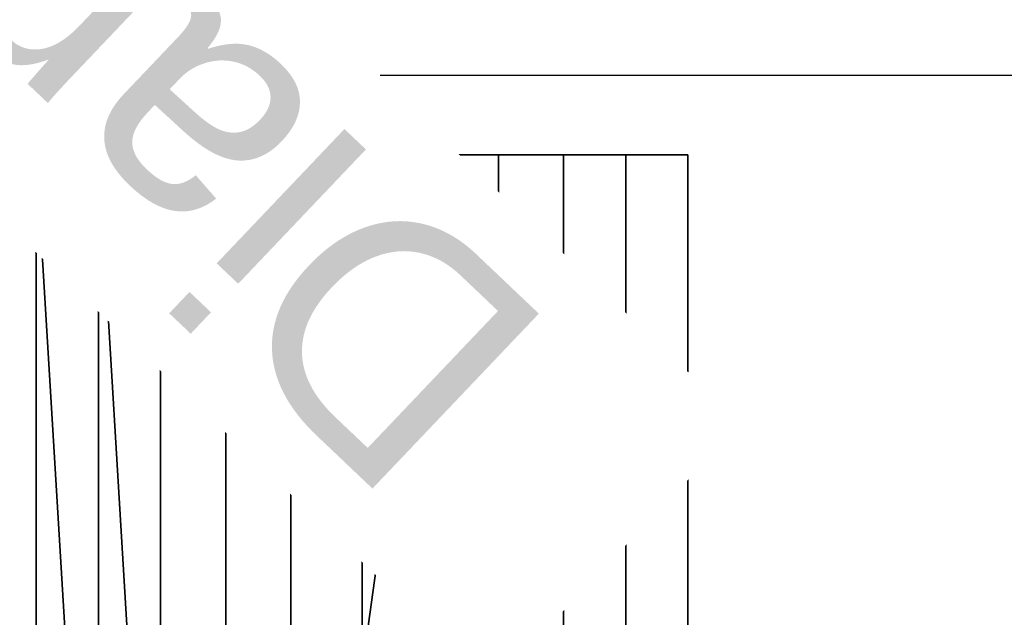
# Model space of a CAD drawing. Header units: millimetres. Extents: x -207 to 164, y -554 to 122.
# Tile 251 of 256: x -21 to 39, y -33 to 3. Entities that reach past the tile are written whole.
import ezdxf

# ---------------------------------------------------------------- set-up
doc = ezdxf.new("R2010")
doc.units = ezdxf.units.MM
doc.layers.add('P-SANR-FIXT', color=6, linetype='Continuous', lineweight=30)
doc.styles.add('Arial', font='arial.ttf', dxfattribs={"height": 14.6304})

msp = doc.modelspace()

# ---------------------------------------------------------------- linework, layer by layer
at = {"color": 1, "lineweight": 30}
for p, q in [((26.976, 0, 23.286), (1.104, 0, -2.586)), ((26.976, 0, 2.586), (1.104, 0, -23.286)), ((62.808, 0, 10.35), (1.848, 0, 10.35)), ((62.808, 0, -10.35), (1.848, 0, -10.35)), ((14.04, 0, -10.35), (14.04, 0, 10.35))]:
    msp.add_line(p, q, dxfattribs=at)

# ---------------------------------------------------------------- meshes
at = {"layer": 'P-SANR-FIXT'}
mesh = msp.add_polyface(dxfattribs=at)
corners = [(0, -4.821, 989.203), (-12.199, -4.821, 993.166), (-19.738, -4.821, 1003.543), (-19.738, -4.821, 1016.37), (-12.199, -4.821, 1026.747), (0, -4.821, 1030.711), (12.199, -4.821, 1026.747), (19.738, -4.821, 1016.37), (19.738, -4.821, 1003.543), (12.199, -4.821, 993.166)]
mesh.append_faces([[corners[k] for k in face] for face in [(1, 9, 0)]], dxfattribs={"vtx0": -1})
mesh.append_faces([[corners[k] for k in face] for face in [(6, 9, 1, 4)]], dxfattribs={"vtx0": -1, "vtx1": -1, "vtx2": -1, "vtx3": -1})
mesh.append_faces([[corners[k] for k in face] for face in [(5, 6, 4), (3, 4, 1, 2)]], dxfattribs={"vtx1": -1})
mesh.append_faces([[corners[k] for k in face] for face in [(7, 8, 9, 6)]], dxfattribs={"vtx2": -1})
mesh = msp.add_polyface(dxfattribs=at)
corners = [(0, -4.821, 989.203), (0, -20.419, 989.203), (0, -36.017, 989.203), (0, -51.614, 989.203), (0, -67.212, 989.203), (-12.199, -67.212, 993.166), (-19.738, -67.212, 1003.543), (-19.738, -67.212, 1016.37), (-12.199, -67.212, 1026.747), (0, -67.212, 1030.711), (0, -51.614, 1030.711), (0, -36.017, 1030.711), (0, -20.419, 1030.711), (0, -4.821, 1030.711), (-12.199, -4.821, 1026.747), (-19.738, -4.821, 1016.37), (-19.738, -4.821, 1003.543), (-12.199, -4.821, 993.166), (-4.32, -67.212, 990.606), (-4.32, -4.821, 990.606), (-4.32, -4.821, 1029.308), (-4.32, -67.212, 1029.308), (-15.969, -67.212, 998.355), (-15.969, -4.821, 998.355), (-19.738, -4.821, 1009.957), (-19.738, -67.212, 1009.957), (-15.969, -4.821, 1021.559), (-15.969, -67.212, 1021.559), (-8.259, -4.821, 991.886), (-8.259, -67.212, 991.886), (-8.259, -67.212, 1028.028), (-8.259, -4.821, 1028.028)]
mesh.append_faces([[corners[k] for k in face] for face in [(18, 2, 3, 4)]], dxfattribs={"vtx0": -1})
mesh.append_faces([[corners[k] for k in face] for face in [(16, 6, 25, 24), (30, 31, 14, 8), (7, 15, 24, 25), (8, 14, 26), (21, 20, 31, 30)]], dxfattribs={"vtx0": -1, "vtx2": -1})
mesh.append_faces([[corners[k] for k in face] for face in [(19, 1, 2, 18)]], dxfattribs={"vtx0": -1, "vtx2": -1, "vtx3": -1})
mesh.append_faces([[corners[k] for k in face] for face in [(10, 11, 21, 9)]], dxfattribs={"vtx1": -1})
mesh.append_faces([[corners[k] for k in face] for face in [(7, 27, 15)]], dxfattribs={"vtx1": -1, "vtx2": -1})
mesh.append_faces([[corners[k] for k in face] for face in [(11, 12, 20, 21)]], dxfattribs={"vtx1": -1, "vtx2": -1, "vtx3": -1})
mesh.append_faces([[corners[k] for k in face] for face in [(17, 28, 29, 5), (23, 17, 5, 22), (28, 19, 18, 29), (16, 23, 22, 6), (26, 15, 27, 8)]], dxfattribs={"vtx1": -1, "vtx3": -1})
mesh.append_faces([[corners[k] for k in face] for face in [(12, 13, 20), (19, 0, 1)]], dxfattribs={"vtx2": -1})
mesh = msp.add_polyface(dxfattribs=at)
corners = [(0, -67.212, 989.203), (0, -51.614, 989.203), (0, -36.017, 989.203), (0, -20.419, 989.203), (0, -4.821, 989.203), (12.199, -4.821, 993.166), (19.738, -4.821, 1003.543), (19.738, -4.821, 1016.37), (12.199, -4.821, 1026.747), (0, -4.821, 1030.711), (0, -20.419, 1030.711), (0, -36.017, 1030.711), (0, -51.614, 1030.711), (0, -67.212, 1030.711), (12.199, -67.212, 1026.747), (19.738, -67.212, 1016.37), (19.738, -67.212, 1003.543), (12.199, -67.212, 993.166), (4.32, -67.212, 1029.308), (4.32, -4.821, 1029.308), (4.32, -4.821, 990.606), (4.32, -67.212, 990.606), (15.969, -4.821, 1021.559), (15.969, -67.212, 1021.559), (19.738, -4.821, 1009.957), (19.738, -67.212, 1009.957), (15.969, -4.821, 998.355), (15.969, -67.212, 998.355), (8.259, -4.821, 1028.028), (8.259, -67.212, 1028.028), (8.259, -67.212, 991.886), (8.259, -4.821, 991.886)]
mesh.append_faces([[corners[k] for k in face] for face in [(17, 5, 26, 27), (30, 31, 5, 17), (6, 16, 27, 26), (21, 20, 31, 30)]], dxfattribs={"vtx0": -1, "vtx2": -1})
mesh.append_faces([[corners[k] for k in face] for face in [(10, 11, 19, 9), (1, 2, 21, 0)]], dxfattribs={"vtx1": -1})
mesh.append_faces([[corners[k] for k in face] for face in [(11, 12, 18, 19), (2, 3, 20, 21)]], dxfattribs={"vtx1": -1, "vtx2": -1, "vtx3": -1})
mesh.append_faces([[corners[k] for k in face] for face in [(24, 7, 15, 25), (8, 28, 29, 14), (18, 29, 28, 19), (23, 15, 7, 22), (25, 16, 6, 24), (22, 8, 14, 23)]], dxfattribs={"vtx1": -1, "vtx3": -1})
mesh.append_faces([[corners[k] for k in face] for face in [(3, 4, 20), (12, 13, 18)]], dxfattribs={"vtx2": -1})

# ---------------------------------------------------------------- next in the draw order: texts
at = {"color": 5, "lineweight": 30, "insert": (-28.201, 2.354, 34.072), "char_height": 14.6304, "width": 99.20583, "attachment_point": 2, "rotation": 136.45847, "line_spacing_factor": 0.941778, "style": 'Arial', "bg_fill": 3, "box_fill_scale": 1.25, "bg_fill_color": 256, "bg_fill_true_color": 13158600, "bg_fill_transparency": 0}
msp.add_mtext('Diameter', dxfattribs=at)

doc.saveas('drawing.dxf')
